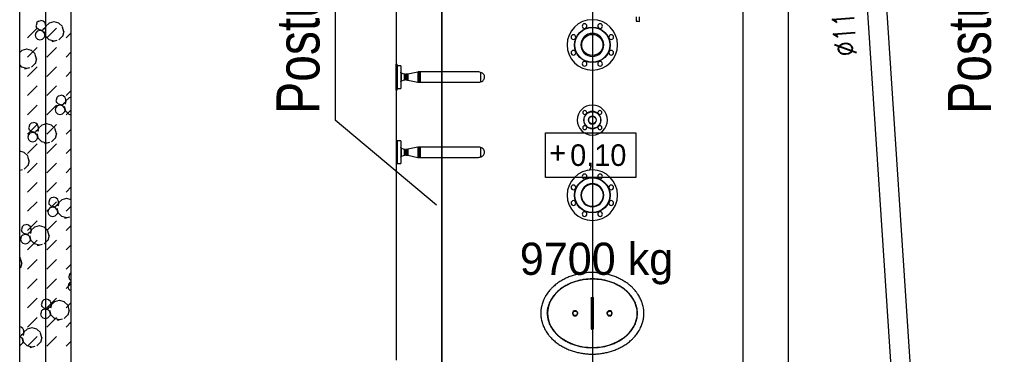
# Model space of a CAD drawing. Header units: millimetres. Extents: x 226749 to 325316, y -44191 to 40236.
# Tile 70 of 164: x 288158 to 292741, y 4684 to 6243. Entities that reach past the tile are written whole.
import ezdxf
from ezdxf.enums import TextEntityAlignment as Align

# ---------------------------------------------------------------- set-up
doc = ezdxf.new("R2010")
doc.units = ezdxf.units.MM
doc.header["$LTSCALE"] = 100
doc.linetypes.add('DASHDOT', pattern=[25.4, 12.7, -6.35, 0, -6.35])
for name, color, linetype in [('CIĘŻAR', 2, 'Continuous'), ('FUNDAMENTY', 6, 'Continuous'), ('K_OSIE', 2, 'DASHDOT'), ('K_URZĄDZENIA', 4, 'Continuous'), ('KANALIZACJA', 6, 'Continuous'), ('KG_BuildingAxis', 4, 'DASHDOT'), ('OPISY', 7, 'Continuous'), ('WYMIARY', 2, 'Continuous')]:
    doc.layers.add(name, color=color, linetype=linetype)
doc.styles.add('EP_standart', font='simplex.shx', dxfattribs={"width": 0.8})
doc.styles.add('wymiar', font='arial.ttf', dxfattribs={"width": 0.8})

# ---------------------------------------------------------------- blocks, each defined once
blk = doc.blocks.new('FUNDAMENT')
at = {"layer": 'FUNDAMENTY'}
for p, q in [((89813.4, 76473.6), (91213.4, 76473.6)), ((89813.4, 76473.6), (89813.4, 73473.6)), ((91213.4, 76473.6), (91213.4, 73473.6)), ((89813.4, 73473.6), (91213.4, 73473.6))]:
    blk.add_line(p, q, dxfattribs=at)
blk = doc.blocks.new('KOCIOŁ_RZUT')
at = {"layer": 'K_URZĄDZENIA'}
for p, q in [((136447.9, 71443.9), (132755.9, 71443.9)), ((133616.3, 70751.4), (133594.6, 70751.4)), ((133594.6, 70735.4), (133615.5, 70735.4)), ((134920.9, 70536.4), (134905.9, 70536.4)), ((135030.9, 70536.4), (134920.9, 70536.4)), ((134920.9, 70526.4), (134920.9, 70536.4)), ((135030.9, 70526.4), (135030.9, 70536.4)), ((135045.9, 70536.4), (135030.9, 70536.4)), ((134905.9, 70526.4), (134920.9, 70526.4)), ((134920.9, 70526.4), (135030.9, 70526.4)), ((135030.9, 70526.4), (135045.9, 70526.4)), ((135045.9, 70526.4), (135045.9, 70526.4)), ((133851.7, 69997.5), (133851.7, 69730.4)), ((133853.7, 70011.4), (133875.9, 70011.4)), ((133875.9, 70011.4), (133897.9, 70011.4)), ((133900, 69730.4), (133900, 69997.5)), ((134201.7, 69997.5), (134201.7, 69730.4)), ((134203.7, 70011.4), (134225.9, 70011.4)), ((134225.9, 70011.4), (134247.9, 70011.4)), ((134250, 69730.4), (134250, 69997.5)), ((133851.7, 69730.4), (133875.9, 69730.4)), ((133851.7, 69728.4), (133851.7, 69722.8)), ((133851.7, 69728.4), (133900, 69728.4)), ((133851.7, 69722.8), (133900, 69722.8)), ((133852.2, 69718.6), (133862, 69672.5)), ((133852.2, 69718.6), (133899.6, 69718.6)), ((133875.9, 69730.4), (133900, 69730.4)), ((133889.8, 69672.5), (133899.6, 69718.6)), ((133900, 69722.8), (133900, 69728.4)), ((134201.7, 69730.4), (134225.9, 69730.4)), ((134201.7, 69728.4), (134201.7, 69722.8)), ((134201.7, 69728.4), (134250, 69728.4)), ((134201.7, 69722.8), (134250, 69722.8)), ((134202.2, 69718.6), (134212, 69672.5)), ((134202.2, 69718.6), (134249.6, 69718.6)), ((134225.9, 69730.4), (134250, 69730.4)), ((134239.8, 69672.5), (134249.6, 69718.6)), ((134250, 69722.8), (134250, 69728.4)), ((133862, 69672.5), (133889.8, 69672.5)), ((133862.4, 69668.3), (133862.4, 69664.4)), ((133862.4, 69668.3), (133889.3, 69668.3)), ((133862.4, 69664.4), (133889.3, 69664.4)), ((133862.4, 69661.4), (133862.4, 69655.4)), ((133862.4, 69661.4), (133866.4, 69661.4)), ((133866.4, 69661.4), (133889.3, 69661.4)), ((133889.3, 69664.4), (133889.3, 69668.3)), ((133889.3, 69655.4), (133889.3, 69661.4)), ((134212, 69672.5), (134239.8, 69672.5)), ((134212.4, 69668.3), (134212.4, 69664.4)), ((134212.4, 69668.3), (134239.3, 69668.3)), ((134212.4, 69664.4), (134239.3, 69664.4)), ((134212.4, 69661.4), (134212.4, 69655.4)), ((134212.4, 69661.4), (134216.4, 69661.4)), ((134216.4, 69661.4), (134239.3, 69661.4)), ((134239.3, 69664.4), (134239.3, 69668.3)), ((134239.3, 69655.4), (134239.3, 69661.4)), ((133235.9, 69618.9), (133815.9, 69618.9)), ((133815.9, 69617.4), (133815.9, 69623.4)), ((133823.4, 69623.4), (133815.9, 69623.4)), ((133815.9, 69617.4), (133935.9, 69617.4)), ((133823.4, 69639.4), (133823.4, 69623.4)), ((133823.4, 69639.4), (133928.4, 69639.4)), ((133823.4, 69623.4), (133928.4, 69623.4)), ((133846.9, 69622.4), (133846.9, 69621.4)), ((133846.9, 69622.4), (133855.4, 69622.4)), ((133846.9, 69621.4), (133855.4, 69621.4)), ((133855.4, 69622.4), (133904.9, 69622.4)), ((133855.4, 69621.4), (133904.9, 69621.4)), ((133862.4, 69655.4), (133856.9, 69641.9)), ((133856.9, 69641.9), (133862.5, 69641.9)), ((133862.4, 69655.4), (133866.4, 69655.4)), ((133862.5, 69641.9), (133894.9, 69641.9)), ((133866.4, 69655.4), (133889.3, 69655.4)), ((133894.9, 69641.9), (133889.3, 69655.4)), ((133904.9, 69621.4), (133904.9, 69622.4)), ((133928.4, 69623.4), (133928.4, 69639.4)), ((133935.9, 69623.4), (133928.4, 69623.4)), ((133935.9, 69623.4), (133935.9, 69617.4)), ((133935.9, 69618.9), (135194.5, 69618.9)), ((134173.4, 69639.4), (134173.4, 69623.4)), ((134173.4, 69639.4), (134278.4, 69639.4)), ((134173.4, 69623.4), (134278.4, 69623.4)), ((134196.9, 69622.4), (134196.9, 69621.4)), ((134196.9, 69622.4), (134205.4, 69622.4)), ((134196.9, 69621.4), (134205.4, 69621.4)), ((134205.4, 69622.4), (134254.9, 69622.4)), ((134205.4, 69621.4), (134254.9, 69621.4)), ((134212.4, 69655.4), (134206.9, 69641.9)), ((134206.9, 69641.9), (134212.5, 69641.9)), ((134212.4, 69655.4), (134216.4, 69655.4)), ((134212.5, 69641.9), (134244.9, 69641.9)), ((134216.4, 69655.4), (134239.3, 69655.4)), ((134244.9, 69641.9), (134239.3, 69655.4)), ((134254.9, 69621.4), (134254.9, 69622.4)), ((134278.4, 69623.4), (134278.4, 69639.4))]:
    blk.add_line(p, q, dxfattribs=at)
at = {"layer": 'K_URZĄDZENIA', "extrusion": (0, 0, -1)}
for centre, radius in [((-133725.9, 70531.4), 117.5), ((-133689.5, 70619.2), 11), ((-133762.2, 70619.2), 11), ((-134425.9, 70531.4), 117.5), ((-134389.5, 70619.2), 11), ((-134462.2, 70619.2), 11), ((-134975.9, 70611.4), 12), ((-133638.1, 70567.7), 11), ((-133725.9, 70531.4), 53.5), ((-133813.7, 70567.7), 11), ((-134075.9, 70531.4), 70), ((-134338.1, 70567.7), 11), ((-134425.9, 70531.4), 53.5), ((-134425.9, 70531.4), 51.5), ((-134513.7, 70567.7), 11), ((-134040.5, 70566.7), 9), ((-134075.9, 70531.4), 40), ((-134075.9, 70531.4), 18.6), ((-134111.2, 70566.7), 9), ((-133638.1, 70495), 11), ((-133813.7, 70495), 11), ((-134040.5, 70496), 9), ((-134111.2, 70496), 9), ((-134338.1, 70495), 11), ((-134513.7, 70495), 11), ((-133689.5, 70443.6), 11), ((-133762.2, 70443.6), 11), ((-134389.5, 70443.6), 11), ((-134462.2, 70443.6), 11), ((-134975.9, 70451.4), 12)]:
    blk.add_circle(centre, radius, dxfattribs=at)
at = {"layer": 'K_URZĄDZENIA'}
for centre, radius in [((134975.9, 70611.4), 10.5), ((133725.9, 70531.4), 82.5), ((133725.9, 70531.4), 81), ((133725.9, 70531.4), 49.2), ((134425.9, 70531.4), 82.5), ((134425.9, 70531.4), 81), ((134075.9, 70531.4), 39), ((134075.9, 70531.4), 17.2), ((134975.9, 70451.4), 10.5)]:
    blk.add_circle(centre, radius, dxfattribs=at)
for centre, radius, start, end in [((134975.9, 70611.4), 10.9, 75, 345), ((135045.9, 70531.4), 5, 270, 89.9944), ((134975.9, 70451.4), 10.9, 75, 345), ((133871.7, 69722.8), 20, 180, 192.0201), ((133880, 69722.8), 20, 347.9799, 0), ((134221.7, 69722.8), 20, 180, 192.0201), ((134230, 69722.8), 20, 347.9799, 0)]:
    blk.add_arc(centre, radius, start, end, dxfattribs=at)
at = {"layer": 'K_URZĄDZENIA', "extrusion": (0, 0, -1)}
for centre, radius, start, end in [((-134905.9, 70531.4), 5, 270, 90), ((-133842.4, 69668.3), 20, 167.9799, 180), ((-133909.3, 69668.3), 20, 0, 12.0201), ((-134192.4, 69668.3), 20, 167.9799, 180), ((-134259.3, 69668.3), 20, 0, 12.0201), ((-133845.9, 69622.4), 1, 90, 180), ((-133853.2, 69643.4), 4, 202.263, 270), ((-133898.6, 69643.4), 4, 270, 337.737), ((-133905.9, 69622.4), 1, 0, 90), ((-134195.9, 69622.4), 1, 90, 180), ((-134203.2, 69643.4), 4, 202.263, 270), ((-134248.6, 69643.4), 4, 270, 337.737), ((-134255.9, 69622.4), 1, 0, 90)]:
    blk.add_arc(centre, radius, start, end, dxfattribs=at)
blk.add_ellipse((133791.7, 70531.4), major_axis=(0, 912.5), ratio=0.198149, start_param=4.937856, end_param=4.955884, dxfattribs=at)
blk.add_ellipse((134975.9, 70531.4), major_axis=(0, -209), ratio=0.760766, dxfattribs=at)
at = {"layer": 'K_URZĄDZENIA'}
for points, knots in [([(134975.9, 70291.4), (134968.7, 70291.4), (134961.6, 70291.9), (134952.8, 70293.1), (134951.1, 70293.4), (134947.6, 70294.1), (134945.8, 70294.4), (134940.6, 70295.5), (134937.2, 70296.4), (134927.1, 70299.3), (134920.4, 70301.7), (134910.8, 70305.9), (134907.6, 70307.4), (134902.9, 70309.8), (134901.3, 70310.6), (134898.2, 70312.3), (134896.7, 70313.2), (134889.1, 70317.7), (134883.3, 70321.6), (134872.2, 70330.1), (134866.9, 70334.7), (134860.5, 70340.7), (134859.2, 70342), (134856.7, 70344.4), (134855.5, 70345.7), (134851.9, 70349.5), (134849.5, 70352.1), (134844.9, 70357.5), (134842.7, 70360.2), (134839.5, 70364.3), (134838.4, 70365.7), (134836.3, 70368.6), (134835.3, 70370), (134830.2, 70377.2), (134826.4, 70383.1), (134821.1, 70392.2), (134819.4, 70395.3), (134816.1, 70401.5), (134814.5, 70404.7), (134809.9, 70414.3), (134807.2, 70420.8), (134803.4, 70430.7), (134802.2, 70434), (134800, 70440.7), (134798.9, 70444.1), (134795.9, 70454.3), (134794.1, 70461.1), (134791.9, 70471.5), (134791.2, 70475), (134789.9, 70482), (134789.4, 70485.5), (134787.9, 70496.1), (134787.1, 70503.1), (134786.1, 70517.3), (134785.9, 70524.4), (134785.9, 70535.1), (134786, 70538.7), (134786.2, 70545.8), (134786.4, 70549.3), (134787.2, 70560), (134787.9, 70567), (134789.4, 70577.6), (134790, 70581.1), (134791.2, 70588.1), (134791.9, 70591.6), (134794.2, 70602), (134796, 70608.8), (134799, 70619), (134800.1, 70622.4), (134802.3, 70629.1), (134803.5, 70632.4), (134807.3, 70642.3), (134810.1, 70648.8), (134814.6, 70658.4), (134816.2, 70661.5), (134819.5, 70667.8), (134821.2, 70670.8), (134824.8, 70676.9), (134826.6, 70679.9), (134829.5, 70684.4), (134830.5, 70685.8), (134832.4, 70688.7), (134833.4, 70690.2), (134838.5, 70697.4), (134842.9, 70702.9), (134849.7, 70710.9), (134852.1, 70713.5), (134855.7, 70717.3), (134857, 70718.6), (134859.5, 70721.1), (134860.7, 70722.3), (134867.1, 70728.3), (134872.5, 70732.9), (134879.5, 70738.2), (134880.9, 70739.3), (134883.8, 70741.3), (134885.2, 70742.3), (134889.6, 70745.2), (134892.6, 70747.1), (134901.6, 70752.4), (134907.8, 70755.6), (134917.4, 70759.8), (134920.7, 70761.1), (134925.7, 70762.9), (134927.3, 70763.4), (134930.7, 70764.5), (134932.4, 70765), (134941, 70767.5), (134947.9, 70768.9), (134956.7, 70770.2), (134958.5, 70770.4), (134962.1, 70770.8), (134963.8, 70770.9), (134969.2, 70771.3), (134972.7, 70771.4), (134983.3, 70771.4), (134990.3, 70770.9), (135000.8, 70769.4), (135004.3, 70768.7), (135009.5, 70767.6), (135011.2, 70767.2), (135014.7, 70766.3), (135016.4, 70765.9), (135024.9, 70763.4), (135031.5, 70761), (135041.1, 70756.8), (135044.3, 70755.3), (135049, 70752.9), (135050.6, 70752.1), (135053.7, 70750.4), (135055.2, 70749.5), (135062.8, 70745), (135068.6, 70741), (135079.7, 70732.5), (135085, 70728), (135091.4, 70722), (135092.6, 70720.7), (135095.1, 70718.3), (135096.4, 70717), (135100, 70713.2), (135102.3, 70710.6), (135109.2, 70702.6), (135113.5, 70697.1), (135121.5, 70685.7), (135125.3, 70679.8), (135130.6, 70670.7), (135132.3, 70667.6), (135135.6, 70661.4), (135137.2, 70658.3), (135141.7, 70648.7), (135144.5, 70642.2), (135148.3, 70632.3), (135149.5, 70629), (135151.8, 70622.3), (135152.8, 70618.9), (135155.8, 70608.7), (135157.6, 70601.9), (135159.9, 70591.5), (135160.6, 70588), (135161.8, 70581), (135162.4, 70577.5), (135163.4, 70570.5), (135163.8, 70567), (135164.6, 70559.9), (135164.9, 70556.4), (135165.6, 70545.8), (135165.9, 70538.7), (135165.9, 70524.5), (135165.7, 70517.4), (135164.9, 70506.8), (135164.6, 70503.2), (135163.9, 70496.2), (135163.4, 70492.6), (135161.9, 70482.1), (135160.7, 70475.1), (135158.4, 70464.8), (135157.6, 70461.3), (135155.9, 70454.4), (135154.9, 70451), (135152, 70440.8), (135149.7, 70434.2), (135145.9, 70424.3), (135144.6, 70421), (135141.9, 70414.5), (135140.4, 70411.3), (135135.9, 70401.7), (135132.6, 70395.5), (135127.3, 70386.4), (135125.5, 70383.4), (135121.7, 70377.4), (135119.7, 70374.5), (135113.6, 70365.9), (135109.3, 70360.4), (135102.5, 70352.4), (135100.1, 70349.7), (135095.3, 70344.6), (135092.8, 70342.1), (135087.7, 70337.3), (135085.1, 70335), (135081.1, 70331.5), (135079.8, 70330.4), (135077, 70328.2), (135075.6, 70327.1), (135068.6, 70321.7), (135062.8, 70317.8), (135053.7, 70312.4), (135050.6, 70310.7), (135044.3, 70307.5), (135041.1, 70305.9), (135034.7, 70303.1), (135031.4, 70301.8), (135026.4, 70300), (135024.7, 70299.4), (135021.3, 70298.3), (135019.6, 70297.8), (135014.5, 70296.4), (135011.1, 70295.5), (135004.2, 70294), (135000.6, 70293.4), (134993.6, 70292.4), (134990.1, 70292), (134984.8, 70291.6), (134983, 70291.5), (134980.3, 70291.4), (134979, 70291.4), (134977.7, 70291.4), (134976.8, 70291.4), (134976.3, 70291.4), (134975.9, 70291.4)], [0, 0, 0, 0, 0.015625, 0.015625, 0.019531, 0.019531, 0.023437, 0.023437, 0.03125, 0.03125, 0.046875, 0.046875, 0.054687, 0.054687, 0.058594, 0.058594, 0.0625, 0.0625, 0.078125, 0.078125, 0.09375, 0.09375, 0.097656, 0.097656, 0.101562, 0.101562, 0.109375, 0.109375, 0.117187, 0.117187, 0.121094, 0.121094, 0.125, 0.125, 0.140625, 0.140625, 0.148437, 0.148437, 0.15625, 0.15625, 0.171875, 0.171875, 0.179687, 0.179687, 0.1875, 0.1875, 0.203125, 0.203125, 0.210937, 0.210937, 0.21875, 0.21875, 0.234375, 0.234375, 0.25, 0.25, 0.257812, 0.257812, 0.265625, 0.265625, 0.28125, 0.28125, 0.289062, 0.289062, 0.296875, 0.296875, 0.3125, 0.3125, 0.320313, 0.320313, 0.328125, 0.328125, 0.34375, 0.34375, 0.351563, 0.351563, 0.359375, 0.359375, 0.367188, 0.367188, 0.371094, 0.371094, 0.375, 0.375, 0.390625, 0.390625, 0.398438, 0.398438, 0.402344, 0.402344, 0.40625, 0.40625, 0.421875, 0.421875, 0.425781, 0.425781, 0.429688, 0.429688, 0.4375, 0.4375, 0.453125, 0.453125, 0.460938, 0.460938, 0.464844, 0.464844, 0.46875, 0.46875, 0.484375, 0.484375, 0.488281, 0.488281, 0.492188, 0.492188, 0.5, 0.5, 0.515625, 0.515625, 0.523438, 0.523438, 0.527344, 0.527344, 0.53125, 0.53125, 0.546875, 0.546875, 0.554687, 0.554687, 0.558594, 0.558594, 0.5625, 0.5625, 0.578125, 0.578125, 0.59375, 0.59375, 0.597656, 0.597656, 0.601562, 0.601562, 0.609375, 0.609375, 0.625, 0.625, 0.640625, 0.640625, 0.648437, 0.648437, 0.65625, 0.65625, 0.671875, 0.671875, 0.679687, 0.679687, 0.6875, 0.6875, 0.703125, 0.703125, 0.710937, 0.710937, 0.71875, 0.71875, 0.726562, 0.726562, 0.734375, 0.734375, 0.75, 0.75, 0.765625, 0.765625, 0.773438, 0.773438, 0.78125, 0.78125, 0.796875, 0.796875, 0.804688, 0.804688, 0.8125, 0.8125, 0.828125, 0.828125, 0.835938, 0.835938, 0.84375, 0.84375, 0.859375, 0.859375, 0.867188, 0.867188, 0.875, 0.875, 0.890625, 0.890625, 0.898438, 0.898438, 0.90625, 0.90625, 0.914063, 0.914063, 0.917969, 0.917969, 0.921875, 0.921875, 0.9375, 0.9375, 0.945313, 0.945313, 0.953125, 0.953125, 0.960938, 0.960938, 0.964844, 0.964844, 0.96875, 0.96875, 0.976563, 0.976563, 0.984375, 0.984375, 0.992188, 0.992188, 0.996094, 0.996094, 0.998047, 0.999023, 0.999023, 1, 1, 1, 1]), ([(134975.9, 70321.9), (134969.7, 70321.9), (134963.7, 70322.3), (134956.1, 70323.5), (134954.6, 70323.7), (134951.7, 70324.3), (134950.4, 70324.6), (134949, 70324.9)], [0, 0, 0, 0, 0.678426, 0.678426, 0.848033, 0.848033, 1, 1, 1, 1]), ([(133897.9, 70011.4), (133897, 70015.1), (133894.2, 70020.3), (133888, 70026.5), (133881.4, 70029.6), (133874.6, 70030.3), (133868.6, 70028.9), (133862.8, 70025.7), (133857.3, 70019.8), (133854.7, 70014.7), (133853.8, 70011.4)], [0, 0, 0, 0, 0.196351, 0.309819, 0.424218, 0.523134, 0.608028, 0.695377, 0.825254, 1, 1, 1, 1]), ([(134247.9, 70011.4), (134247.2, 70013.9), (134245.1, 70018.7), (134240.3, 70024.7), (134234, 70028.7), (134227.4, 70030.3), (134221.1, 70029.7), (134215.2, 70027.3), (134209.2, 70022.5), (134205.7, 70016.6), (134204.2, 70012.6), (134203.8, 70011.4)], [0, 0, 0, 0, 0.137611, 0.276493, 0.379211, 0.482639, 0.571009, 0.655559, 0.771214, 0.934449, 1, 1, 1, 1]), ([(133853.8, 70011.4), (133852.1, 70005.7), (133851.4, 69999.8), (133851.9, 69993.8), (133851.9, 69993.4)], [0, 0, 0, 0, 0.937643, 1, 1, 1, 1]), ([(133900, 69998.2), (133900, 70000.5), (133899.6, 70004.9), (133898.6, 70009.3), (133897.9, 70011.4)], [0, 0, 0, 0, 0.518414, 1, 1, 1, 1]), ([(134203.8, 70011.4), (134202.1, 70005.7), (134201.4, 69999.8), (134201.9, 69993.8), (134201.9, 69993.4)], [0, 0, 0, 0, 0.937643, 1, 1, 1, 1]), ([(134250, 69998.2), (134250, 70000.5), (134249.6, 70004.9), (134248.6, 70009.3), (134247.9, 70011.4)], [0, 0, 0, 0, 0.518414, 1, 1, 1, 1])]:
    blk.add_open_spline(points, degree=3, knots=knots, dxfattribs=at)
blk.add_open_spline([(134975.9, 70321.4), (134970.9, 70321.4), (134961, 70322), (134946.1, 70324.8), (134931.4, 70329.4), (134917, 70335.9), (134903, 70344.3), (134889.6, 70354.5), (134876.8, 70366.4), (134864.9, 70380), (134854, 70395.2), (134844.2, 70411.9), (134835.7, 70429.8), (134828.6, 70448.7), (134823, 70468.6), (134818.9, 70489.2), (134816.4, 70510.2), (134815.6, 70531.4), (134816.4, 70552.6), (134818.9, 70573.6), (134823, 70594.2), (134828.6, 70614), (134835.7, 70633), (134844.2, 70650.9), (134854, 70667.5), (134864.9, 70682.7), (134876.8, 70696.4), (134889.6, 70708.3), (134903, 70718.5), (134917, 70726.8), (134931.4, 70733.3), (134946.1, 70738), (134961, 70740.8), (134975.9, 70741.7), (134990.8, 70740.8), (135005.7, 70738), (135020.4, 70733.3), (135034.8, 70726.8), (135048.8, 70718.5), (135062.2, 70708.3), (135075, 70696.4), (135086.9, 70682.7), (135097.8, 70667.5), (135107.6, 70650.9), (135116.1, 70633), (135123.2, 70614), (135128.8, 70594.2), (135132.9, 70573.6), (135135.3, 70552.6), (135136.2, 70531.4), (135135.3, 70510.2), (135132.9, 70489.2), (135128.8, 70468.6), (135123.2, 70448.7), (135116.1, 70429.8), (135107.6, 70411.9), (135097.8, 70395.2), (135086.9, 70380), (135075, 70366.4), (135062.2, 70354.5), (135048.8, 70344.3), (135034.8, 70335.9), (135020.4, 70329.4), (135005.7, 70324.8), (134990.8, 70322), (134980.9, 70321.4), (134975.9, 70321.4)], degree=3, dxfattribs=at)

msp = doc.modelspace()

# ---------------------------------------------------------------- linework, layer by layer
at = {"ltscale": 6}
for p, q in [((288278.43, 39436.07), (288278.43, -43390.58)), ((288158.43, 1900), (288158.43, 16140)), ((288398.43, 1900), (288398.43, 16140))]:
    msp.add_line(p, q, dxfattribs=at)
for p, q in [((288158.43, 1900), (288158.43, 16140)), ((288398.43, 1900), (288398.43, 16140)), ((290123.79, 3954), (290123.79, 6954)), ((291523.79, 6954), (291523.79, 3954)), ((288245.66, 6236.21), (288237.43, 6227.97)), ((288256.67, 6238.31), (288245.42, 6235.3)), ((288268.83, 6235.54), (288257.58, 6238.55)), ((288276.4, 6227.98), (288268.16, 6236.21)), ((288341.26, 6226.74), (288318.76, 6232.77)), ((288195.05, 6158.75), (288239.95, 6203.65)), ((288241.68, 6190.7), (288233.45, 6182.47)), ((288234.17, 6215.81), (288237.18, 6204.56)), ((288238.1, 6227.3), (288235.08, 6216.05)), ((288245.66, 6197.24), (288237.43, 6205.48)), ((288252.69, 6192.8), (288241.43, 6189.79)), ((288257.58, 6193.55), (288246.33, 6196.57)), ((288264.85, 6190.03), (288253.6, 6193.05)), ((288267.92, 6196.33), (288256.67, 6193.31)), ((288272.42, 6182.47), (288264.18, 6190.7)), ((288276.4, 6205.48), (288268.16, 6197.24)), ((288272.84, 6187.53), (288278.87, 6165.03)), ((288276.15, 6227.06), (288279.17, 6215.81)), ((288282.32, 6219.7), (288276.29, 6197.2)), ((288280.08, 6216.05), (288277.07, 6204.8)), ((288295.59, 6227.41), (288279.12, 6210.94)), ((288284.85, 6158.75), (288329.76, 6203.65)), ((288317.84, 6232.53), (288295.34, 6226.5)), ((288357.06, 6210.94), (288340.59, 6227.41)), ((288356.81, 6210.03), (288362.84, 6187.53)), ((288363.76, 6187.77), (288357.73, 6165.27)), ((288230.19, 6170.3), (288233.2, 6159.05)), ((288234.12, 6181.8), (288231.1, 6170.55)), ((288241.68, 6151.73), (288233.45, 6159.97)), ((288253.6, 6148.05), (288242.35, 6151.06)), ((288263.93, 6150.82), (288252.68, 6147.8)), ((288272.42, 6159.97), (288264.18, 6151.73)), ((288272.17, 6181.55), (288275.19, 6170.3)), ((288276.1, 6170.55), (288273.09, 6159.3)), ((288295.59, 6149.47), (288279.12, 6165.94)), ((288318.76, 6142.77), (288296.26, 6148.8)), ((288330.91, 6146.03), (288308.41, 6140)), ((288357.06, 6165.94), (288340.59, 6149.47)), ((288374.66, 6158.75), (288398.43, 6182.52)), ((288168.31, 6100.14), (288158.43, 6090.25)), ((288190.56, 6105.25), (288168.06, 6099.22)), ((288213.98, 6099.46), (288191.48, 6105.49)), ((288195.05, 6068.95), (288239.95, 6113.85)), ((288229.78, 6083.66), (288213.31, 6100.14)), ((288284.85, 6068.95), (288329.76, 6113.85)), ((288229.54, 6082.75), (288235.56, 6060.25)), ((288236.48, 6060.49), (288230.45, 6037.99)), ((288374.66, 6068.95), (288398.43, 6092.72)), ((288168.31, 6022.19), (288158.43, 6032.08)), ((288191.48, 6015.49), (288168.98, 6021.52)), ((288203.64, 6018.75), (288181.14, 6012.72)), ((288195.05, 5979.14), (288239.95, 6024.04)), ((288229.78, 6038.67), (288213.31, 6022.19)), ((288284.85, 5979.14), (288329.76, 6024.04)), ((288374.66, 5979.14), (288398.43, 6002.92)), ((288195.05, 5889.34), (288239.95, 5934.24)), ((288284.85, 5889.34), (288329.76, 5934.24)), ((288374.66, 5889.34), (288398.43, 5913.12)), ((288327.34, 5868.08), (288330.36, 5856.83)), ((288331.27, 5879.57), (288328.26, 5868.32)), ((288338.84, 5888.48), (288330.6, 5880.24)), ((288349.84, 5890.58), (288338.59, 5887.56)), ((288362.01, 5887.8), (288350.76, 5890.82)), ((288369.58, 5880.24), (288361.34, 5888.48)), ((288369.33, 5879.33), (288372.34, 5868.08)), ((288375.49, 5871.97), (288369.46, 5849.47)), ((288373.26, 5868.32), (288370.24, 5857.07)), ((288388.77, 5879.68), (288372.3, 5863.21)), ((288398.43, 5881.42), (288388.52, 5878.77)), ((288195.05, 5799.54), (288239.95, 5844.44)), ((288284.85, 5799.54), (288329.76, 5844.44)), ((288323.36, 5822.57), (288326.38, 5811.32)), ((288327.29, 5834.06), (288324.28, 5822.81)), ((288334.86, 5842.97), (288326.62, 5834.74)), ((288338.84, 5849.51), (288330.6, 5857.74)), ((288345.86, 5845.07), (288334.61, 5842.06)), ((288350.76, 5845.82), (288339.51, 5848.83)), ((288358.03, 5842.3), (288346.78, 5845.31)), ((288361.09, 5848.59), (288349.84, 5845.58)), ((288365.59, 5834.74), (288357.36, 5842.97)), ((288369.58, 5857.74), (288361.34, 5849.51)), ((288365.35, 5833.82), (288368.36, 5822.57)), ((288366.02, 5839.8), (288372.05, 5817.3)), ((288369.28, 5822.81), (288366.26, 5811.56)), ((288374.66, 5799.54), (288398.43, 5823.31)), ((288334.86, 5804), (288326.62, 5812.24)), ((288346.78, 5800.31), (288335.53, 5803.33)), ((288357.11, 5803.09), (288345.86, 5800.07)), ((288365.59, 5812.24), (288357.36, 5804)), ((288388.77, 5801.74), (288372.3, 5818.21)), ((288398.43, 5798.66), (288389.44, 5801.07)), ((288195.05, 5709.74), (288239.95, 5754.64)), ((288200.06, 5740.8), (288203.08, 5729.55)), ((288203.99, 5752.29), (288200.98, 5741.04)), ((288211.56, 5761.2), (288203.32, 5752.96)), ((288211.56, 5722.23), (288203.32, 5730.46)), ((288222.56, 5763.3), (288211.31, 5760.28)), ((288234.73, 5760.53), (288223.48, 5763.54)), ((288242.3, 5752.96), (288234.06, 5761.2)), ((288242.3, 5730.46), (288234.06, 5722.23)), ((288242.05, 5752.05), (288245.06, 5740.8)), ((288248.21, 5744.69), (288242.18, 5722.19)), ((288245.98, 5741.04), (288242.96, 5729.79)), ((288261.49, 5752.4), (288245.02, 5735.93)), ((288283.74, 5757.52), (288261.24, 5751.49)), ((288307.16, 5751.73), (288284.66, 5757.76)), ((288284.85, 5709.74), (288329.76, 5754.64)), ((288322.96, 5735.93), (288306.49, 5752.4)), ((288322.71, 5735.02), (288328.74, 5712.52)), ((288374.66, 5709.74), (288398.43, 5733.51)), ((288196.08, 5695.29), (288199.1, 5684.04)), ((288200.01, 5706.78), (288197, 5695.53)), ((288207.58, 5715.69), (288199.34, 5707.46)), ((288207.58, 5676.72), (288199.34, 5684.96)), ((288218.58, 5717.79), (288207.33, 5714.78)), ((288223.48, 5718.54), (288212.23, 5721.55)), ((288230.75, 5715.02), (288219.5, 5718.03)), ((288233.81, 5721.31), (288222.56, 5718.3)), ((288238.32, 5707.46), (288230.08, 5715.69)), ((288238.31, 5684.96), (288230.08, 5676.72)), ((288238.07, 5706.54), (288241.08, 5695.29)), ((288238.74, 5712.52), (288244.77, 5690.02)), ((288242, 5695.53), (288238.98, 5684.28)), ((288261.49, 5674.46), (288245.02, 5690.93)), ((288322.96, 5690.93), (288306.49, 5674.46)), ((288329.66, 5712.76), (288323.63, 5690.26)), ((288195.05, 5619.93), (288239.95, 5664.83)), ((288219.5, 5673.03), (288208.25, 5676.05)), ((288229.83, 5675.81), (288218.58, 5672.79)), ((288284.66, 5667.76), (288262.16, 5673.79)), ((288296.81, 5671.02), (288274.31, 5664.99)), ((288284.85, 5619.93), (288329.76, 5664.83)), ((288374.66, 5619.93), (288398.43, 5643.71)), ((288179.88, 5624.45), (288158.43, 5630.2)), ((288195.68, 5608.65), (288179.21, 5625.12)), ((288195.43, 5607.74), (288201.46, 5585.24)), ((288195.68, 5563.65), (288179.21, 5547.18)), ((288195.05, 5530.13), (288239.95, 5575.03)), ((288202.38, 5585.48), (288196.35, 5562.98)), ((288284.85, 5530.13), (288329.76, 5575.03)), ((288374.66, 5530.13), (288398.43, 5553.91)), ((288169.53, 5543.74), (288158.43, 5540.77)), ((288195.05, 5440.33), (288239.95, 5485.23)), ((288284.85, 5440.33), (288329.76, 5485.23)), ((288374.66, 5440.33), (288398.43, 5464.1)), ((288304.73, 5413.47), (288296.5, 5405.23)), ((288315.74, 5415.56), (288304.49, 5412.55)), ((288327.9, 5412.79), (288316.65, 5415.81)), ((288335.47, 5405.23), (288327.23, 5413.47)), ((288376.91, 5409.78), (288354.41, 5403.75)), ((288398.43, 5404.51), (288377.83, 5410.03)), ((288195.05, 5350.53), (288239.95, 5395.43)), ((288284.85, 5350.53), (288329.76, 5395.43)), ((288300.75, 5367.96), (288292.52, 5359.72)), ((288293.24, 5393.06), (288296.25, 5381.81)), ((288297.17, 5404.56), (288294.15, 5393.31)), ((288304.73, 5374.49), (288296.5, 5382.73)), ((288311.76, 5370.06), (288300.51, 5367.04)), ((288316.65, 5370.81), (288305.4, 5373.82)), ((288323.92, 5367.29), (288312.67, 5370.3)), ((288326.99, 5373.58), (288315.74, 5370.56)), ((288331.49, 5359.72), (288323.25, 5367.96)), ((288335.47, 5382.73), (288327.23, 5374.49)), ((288331.91, 5364.78), (288337.94, 5342.28)), ((288335.22, 5404.32), (288338.24, 5393.06)), ((288341.39, 5396.96), (288335.36, 5374.46)), ((288339.15, 5393.31), (288336.14, 5382.06)), ((288354.66, 5404.67), (288338.19, 5388.2)), ((288374.66, 5350.53), (288398.43, 5374.3)), ((288289.26, 5347.56), (288292.27, 5336.31)), ((288293.19, 5359.05), (288290.17, 5347.8)), ((288300.75, 5328.99), (288292.52, 5337.22)), ((288312.67, 5325.3), (288301.42, 5328.32)), ((288323.01, 5328.07), (288311.75, 5325.06)), ((288331.49, 5337.22), (288323.25, 5328.99)), ((288331.24, 5358.81), (288334.26, 5347.56)), ((288335.17, 5347.8), (288332.16, 5336.55)), ((288354.66, 5326.73), (288338.19, 5343.2)), ((288377.83, 5320.03), (288355.33, 5326.05)), ((288389.98, 5323.29), (288367.48, 5317.26)), ((288169.89, 5277.28), (288166.87, 5266.03)), ((288177.46, 5286.19), (288169.22, 5277.95)), ((288188.46, 5288.29), (288177.21, 5285.27)), ((288200.62, 5285.51), (288189.37, 5288.53)), ((288195.05, 5260.72), (288239.95, 5305.62)), ((288208.19, 5277.95), (288199.96, 5286.19)), ((288207.94, 5277.04), (288210.96, 5265.79)), ((288227.38, 5277.39), (288210.91, 5260.92)), ((288249.63, 5282.5), (288227.13, 5276.47)), ((288273.05, 5276.72), (288250.55, 5282.75)), ((288288.85, 5260.92), (288272.38, 5277.39)), ((288284.85, 5260.72), (288329.76, 5305.62)), ((288374.66, 5260.72), (288398.43, 5284.5)), ((288165.91, 5231.77), (288162.89, 5220.52)), ((288173.47, 5240.68), (288165.24, 5232.44)), ((288165.96, 5265.78), (288168.97, 5254.53)), ((288177.46, 5247.22), (288169.22, 5255.45)), ((288184.48, 5242.78), (288173.23, 5239.76)), ((288189.37, 5243.53), (288178.12, 5246.54)), ((288196.64, 5240.01), (288185.39, 5243.02)), ((288199.71, 5246.3), (288188.46, 5243.29)), ((288204.21, 5232.44), (288195.97, 5240.68)), ((288208.19, 5255.45), (288199.96, 5247.21)), ((288203.96, 5231.53), (288206.98, 5220.28)), ((288204.64, 5237.51), (288210.66, 5215.01)), ((288214.11, 5269.68), (288208.08, 5247.18)), ((288211.88, 5266.03), (288208.86, 5254.78)), ((288288.61, 5260), (288294.63, 5237.5)), ((288295.55, 5237.75), (288289.52, 5215.25)), ((288161.98, 5220.28), (288164.99, 5209.03)), ((288173.47, 5201.71), (288165.24, 5209.94)), ((288185.39, 5198.02), (288174.14, 5201.04)), ((288195.73, 5200.79), (288184.48, 5197.78)), ((288195.05, 5170.92), (288239.95, 5215.82)), ((288204.21, 5209.94), (288195.97, 5201.71)), ((288207.89, 5220.52), (288204.88, 5209.27)), ((288227.38, 5199.45), (288210.91, 5215.92)), ((288250.55, 5192.75), (288228.05, 5198.78)), ((288262.7, 5196.01), (288240.2, 5189.98)), ((288288.85, 5215.92), (288272.38, 5199.45)), ((288284.85, 5170.92), (288329.76, 5215.82)), ((288374.66, 5170.92), (288398.43, 5194.7)), ((288161.58, 5133.64), (288158.43, 5136.78)), ((288161.58, 5088.64), (288158.43, 5085.5)), ((288161.33, 5132.72), (288167.36, 5110.22)), ((288168.27, 5110.47), (288162.24, 5087.97)), ((288195.05, 5081.12), (288239.95, 5126.02)), ((288284.85, 5081.12), (288329.76, 5126.02)), ((288374.66, 5081.12), (288398.43, 5104.89)), ((288386.41, 5045.33), (288389.43, 5034.08)), ((288390.34, 5056.82), (288387.33, 5045.57)), ((288397.91, 5065.73), (288389.67, 5057.5)), ((288398.43, 5065.02), (288397.66, 5064.82)), ((288195.05, 4991.32), (288239.95, 5036.22)), ((288284.85, 4991.32), (288329.76, 5036.22)), ((288374.66, 4991.32), (288398.43, 5015.09)), ((288382.43, 4999.82), (288385.45, 4988.57)), ((288386.36, 5011.32), (288383.35, 5000.07)), ((288393.93, 5020.23), (288385.69, 5011.99)), ((288397.91, 5026.76), (288389.67, 5035)), ((288398.43, 5020.58), (288393.68, 5019.31)), ((288393.93, 4981.25), (288385.69, 4989.49)), ((288398.43, 4979.55), (288394.6, 4980.58)), ((288195.05, 4901.51), (288239.95, 4946.41)), ((288259.13, 4918.05), (288262.15, 4906.8)), ((288263.06, 4929.55), (288260.05, 4918.29)), ((288270.63, 4938.45), (288262.39, 4930.22)), ((288270.63, 4899.48), (288262.39, 4907.72)), ((288281.63, 4940.55), (288270.38, 4937.54)), ((288293.8, 4937.78), (288282.55, 4940.79)), ((288284.85, 4901.51), (288329.76, 4946.41)), ((288301.37, 4930.22), (288293.13, 4938.45)), ((288301.37, 4907.72), (288293.13, 4899.48)), ((288301.12, 4929.3), (288304.13, 4918.05)), ((288307.28, 4921.95), (288301.25, 4899.45)), ((288305.05, 4918.29), (288302.04, 4907.04)), ((288320.56, 4929.66), (288304.09, 4913.19)), ((288342.81, 4934.77), (288320.31, 4928.74)), ((288366.23, 4928.98), (288343.73, 4935.01)), ((288382.03, 4913.19), (288365.56, 4929.66)), ((288374.66, 4901.51), (288398.43, 4925.29)), ((288381.78, 4912.27), (288387.81, 4889.77)), ((288255.15, 4872.55), (288258.17, 4861.3)), ((288259.08, 4884.04), (288256.07, 4872.79)), ((288266.65, 4892.95), (288258.41, 4884.71)), ((288266.65, 4853.97), (288258.41, 4862.21)), ((288277.65, 4895.05), (288266.4, 4892.03)), ((288282.55, 4895.79), (288271.3, 4898.81)), ((288289.82, 4892.27), (288278.57, 4895.29)), ((288292.88, 4898.57), (288281.63, 4895.55)), ((288297.39, 4884.71), (288289.15, 4892.95)), ((288297.38, 4862.21), (288289.15, 4853.97)), ((288297.14, 4883.8), (288300.15, 4872.54)), ((288297.81, 4889.77), (288303.84, 4867.27)), ((288301.07, 4872.79), (288298.05, 4861.54)), ((288320.56, 4851.72), (288304.09, 4868.19)), ((288382.03, 4868.19), (288365.56, 4851.72)), ((288388.73, 4890.01), (288382.7, 4867.51)), ((288166.52, 4810.5), (288158.43, 4812.67)), ((288195.05, 4811.71), (288239.95, 4856.61)), ((288278.57, 4850.29), (288267.32, 4853.3)), ((288288.9, 4853.06), (288277.65, 4850.05)), ((288284.85, 4811.71), (288329.76, 4856.61)), ((288343.73, 4845.01), (288321.23, 4851.04)), ((288355.88, 4848.27), (288333.38, 4842.24)), ((288374.66, 4811.71), (288398.43, 4835.49)), ((288165.6, 4771.29), (288158.43, 4769.37)), ((288174.09, 4802.94), (288165.85, 4811.17)), ((288174.09, 4780.44), (288165.85, 4772.2)), ((288173.84, 4802.02), (288176.85, 4790.77)), ((288180, 4794.67), (288173.97, 4772.17)), ((288177.77, 4791.02), (288174.76, 4779.76)), ((288193.28, 4802.38), (288176.81, 4785.91)), ((288215.53, 4807.49), (288193.03, 4801.46)), ((288195.05, 4721.91), (288239.95, 4766.81)), ((288238.95, 4801.7), (288216.45, 4807.73)), ((288254.75, 4785.91), (288238.28, 4802.38)), ((288254.5, 4784.99), (288260.53, 4762.49)), ((288284.85, 4721.91), (288329.76, 4766.81)), ((288162.54, 4764.99), (288158.43, 4766.09)), ((288161.62, 4725.78), (288158.43, 4724.93)), ((288170.11, 4757.43), (288161.87, 4765.67)), ((288170.11, 4734.93), (288161.87, 4726.7)), ((288169.86, 4756.52), (288172.87, 4745.27)), ((288170.53, 4762.49), (288176.56, 4739.99)), ((288173.79, 4745.51), (288170.77, 4734.26)), ((288193.28, 4724.44), (288176.81, 4740.91)), ((288216.45, 4717.73), (288193.95, 4723.76)), ((288228.6, 4720.99), (288206.1, 4714.96)), ((288254.75, 4740.91), (288238.28, 4724.44)), ((288261.45, 4762.73), (288255.42, 4740.23)), ((288374.66, 4721.91), (288398.43, 4745.68))]:
    msp.add_line(p, q)
at = {"layer": 'FUNDAMENTY'}
for p, q in [((292384.73, 2054.88), (291906.45, 9281.09)), ((292360.86, 3780), (291996.76, 9281.09))]:
    msp.add_line(p, q, dxfattribs=at)
at = {"layer": 'K_OSIE', "ltscale": 25}
msp.add_line((290825.79, 2175), (290825.79, 7242), dxfattribs=at)
at = {"layer": 'KG_BuildingAxis', "ltscale": 6}
msp.add_line((288278.43, 39436.07), (288278.43, -43390.58), dxfattribs=at)
at = {"layer": 'OPISY', "color": 1}
for p in [(289626.8, 7962.08), (290098.29, 5379)]:
    msp.add_line(p, (289626.8, 5775.1), dxfattribs=at)
msp.add_lwpolyline([(290605.08, 5715.56), (291026.3, 5715.56), (291026.3, 5508.6), (290605.08, 5508.6)], close=True, dxfattribs=at)

# ---------------------------------------------------------------- block references
at = {"layer": 'FUNDAMENTY'}
msp.add_blockref('FUNDAMENT', (200310.37, -69519.63), dxfattribs=at)
at = {"layer": 'K_URZĄDZENIA', "rotation": 270}
msp.add_blockref('KOCIOŁ_RZUT', (220292.4, 139851.39), dxfattribs=at)

# ---------------------------------------------------------------- texts
at = {"layer": 'CIĘŻAR'}
msp.add_text('9700 kg', height=150, dxfattribs=at).set_placement((290843.1, 5129.46), align=Align.MIDDLE_CENTER)
at = {"layer": 'KANALIZACJA', "color": 7, "style": 'EP_standart', "width": 0.8}
msp.add_text('%%c110', height=100.237, rotation=94, dxfattribs=at).set_placement((292054.1, 6076.6))
at = {"layer": 'OPISY', "color": 1, "linetype": 'ByBlock', "style": 'wymiar', "width": 0.8}
for p in [(289553.65, 5804.65), (292678.8, 5804.65)]:
    msp.add_text('Postument pod kocioł', height=200, rotation=90, dxfattribs=at).set_placement(p)
at = {"layer": 'WYMIARY', "color": 7}
for s, p in [('+', (290663.12, 5623.44)), ('0,10', (290851.41, 5612.08))]:
    msp.add_text(s, height=100.5, dxfattribs=at).set_placement(p, align=Align.MIDDLE_CENTER)

doc.saveas('drawing.dxf')
